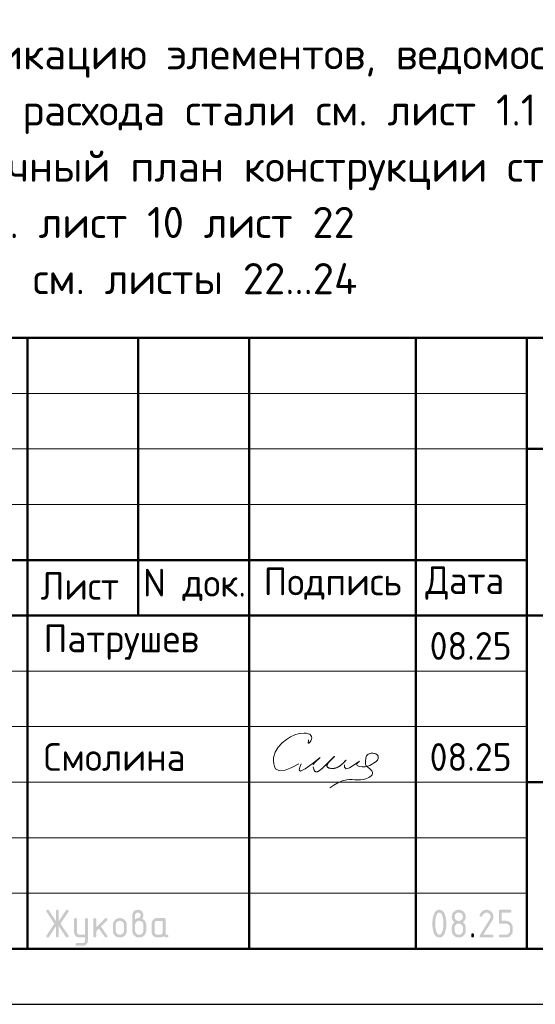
# Model space of a CAD drawing. Header units: millimetres. Extents: x 0 to 50400, y 0 to 35640.
# Tile 6 of 10: x 29917 to 35493, y 0 to 10638. Entities that reach past the tile are written whole.
import ezdxf

# ---------------------------------------------------------------- set-up
doc = ezdxf.new("R2010")
doc.units = ezdxf.units.MM
doc.layers.add('Standard', color=7, linetype='Continuous', lineweight=25)
doc.styles.add('ISOCPEUR', font='txt')

msp = doc.modelspace()

# ---------------------------------------------------------------- hatches: boundary and pattern name
at = {"layer": 'Standard', "linetype": 'Continuous', "lineweight": 25, "transparency": 33554687}
for points in [[(30310, 844), (30233, 728), (30232, 726), (30230, 725), (30229, 724), (30227, 723), (30226, 722), (30224, 722), (30222, 722), (30220, 722), (30218, 722), (30217, 722), (30215, 722), (30214, 723), (30212, 723), (30211, 724), (30210, 724), (30209, 725), (30208, 726), (30207, 728), (30207, 729), (30206, 730), (30206, 732), (30206, 734), (30205, 735), (30205, 737), (30205, 739), (30206, 741), (30207, 743), (30208, 745), (30292, 871), (30208, 998), (30207, 1000), (30206, 1002), (30205, 1004), (30205, 1006), (30205, 1008), (30206, 1010), (30206, 1011), (30206, 1013), (30207, 1014), (30207, 1015), (30208, 1017), (30209, 1018), (30210, 1019), (30211, 1019), (30212, 1020), (30214, 1021), (30215, 1021), (30217, 1021), (30218, 1022), (30220, 1022), (30222, 1022), (30224, 1021), (30226, 1021), (30227, 1020), (30229, 1019), (30230, 1018), (30232, 1016), (30233, 1015), (30310, 899), (30310, 1007), (30310, 1008), (30310, 1010), (30311, 1012), (30311, 1013), (30312, 1015), (30312, 1016), (30313, 1017), (30314, 1018), (30315, 1019), (30316, 1019), (30317, 1020), (30319, 1021), (30320, 1021), (30322, 1021), (30323, 1022), (30325, 1022), (30327, 1022), (30329, 1021), (30330, 1021), (30332, 1021), (30333, 1020), (30334, 1019), (30336, 1019), (30337, 1018), (30337, 1017), (30338, 1016), (30339, 1015), (30339, 1013), (30340, 1012), (30340, 1010), (30340, 1008), (30340, 1007), (30340, 899), (30418, 1015), (30419, 1016), (30420, 1018), (30422, 1019), (30423, 1020), (30425, 1021), (30427, 1021), (30428, 1022), (30430, 1022), (30432, 1022), (30433, 1021), (30435, 1021), (30436, 1020), (30437, 1020), (30439, 1019), (30440, 1018), (30441, 1017), (30442, 1016), (30443, 1015), (30444, 1013), (30444, 1012), (30445, 1011), (30445, 1009), (30445, 1008), (30445, 1006), (30445, 1004), (30445, 1002), (30444, 1000), (30443, 998), (30358, 871), (30443, 745), (30444, 743), (30445, 741), (30445, 739), (30445, 737), (30445, 735), (30445, 734), (30445, 732), (30444, 731), (30444, 730), (30443, 728), (30442, 727), (30441, 726), (30440, 725), (30439, 724), (30438, 723), (30436, 723), (30435, 722), (30434, 722), (30432, 722), (30431, 722), (30429, 722), (30427, 722), (30425, 722), (30423, 723), (30422, 724), (30420, 725), (30419, 726), (30418, 728), (30340, 844), (30340, 737), (30340, 735), (30340, 733), (30340, 731), (30339, 730), (30339, 729), (30338, 727), (30337, 726), (30337, 725), (30336, 724), (30334, 724), (30333, 723), (30332, 722), (30330, 722), (30329, 722), (30327, 722), (30325, 722), (30323, 722), (30322, 722), (30320, 722), (30319, 722), (30317, 723), (30316, 724), (30315, 724), (30314, 725), (30313, 726), (30312, 727), (30312, 729), (30311, 730), (30311, 731), (30310, 733), (30310, 735), (30310, 737)], [(34965, 1022), (34968, 1022), (34972, 1021), (34976, 1021), (34980, 1020), (34983, 1019), (34987, 1018), (34990, 1017), (34993, 1016), (34997, 1015), (35000, 1013), (35003, 1011), (35006, 1009), (35009, 1007), (35012, 1005), (35015, 1002), (35018, 1000), (35020, 997), (35023, 994), (35025, 991), (35027, 988), (35029, 985), (35031, 982), (35033, 979), (35034, 975), (35035, 972), (35036, 969), (35038, 965), (35038, 962), (35039, 958), (35039, 954), (35040, 950), (35040, 947), (35040, 941), (35039, 936), (35038, 930), (35036, 925), (35034, 920), (35032, 914), (35029, 909), (35026, 903), (34931, 752), (35025, 752), (35026, 752), (35028, 751), (35030, 751), (35031, 751), (35033, 750), (35034, 749), (35035, 749), (35036, 748), (35037, 747), (35037, 746), (35038, 745), (35039, 743), (35039, 742), (35039, 740), (35040, 738), (35040, 737), (35040, 735), (35039, 733), (35039, 731), (35039, 730), (35038, 729), (35037, 727), (35037, 726), (35036, 725), (35035, 724), (35034, 724), (35033, 723), (35031, 722), (35030, 722), (35028, 722), (35026, 722), (35025, 722), (34905, 722), (34903, 722), (34901, 722), (34899, 722), (34898, 722), (34897, 723), (34895, 724), (34894, 724), (34893, 725), (34892, 726), (34892, 727), (34891, 729), (34891, 730), (34890, 731), (34890, 733), (34890, 735), (34890, 737), (34890, 739), (34890, 741), (34891, 743), (34892, 745), (35002, 922), (35004, 925), (35005, 928), (35007, 931), (35008, 934), (35009, 937), (35009, 940), (35010, 943), (35010, 946), (35010, 951), (35009, 955), (35008, 960), (35006, 964), (35005, 968), (35002, 971), (35000, 975), (34996, 978), (34993, 982), (34989, 984), (34986, 987), (34982, 988), (34978, 990), (34974, 991), (34969, 991), (34965, 991), (34961, 991), (34958, 991), (34955, 990), (34952, 989), (34949, 988), (34946, 986), (34943, 984), (34940, 982), (34937, 980), (34934, 977), (34931, 974), (34929, 970), (34926, 967), (34923, 963), (34920, 958), (34918, 954), (34917, 952), (34915, 951), (34914, 949), (34912, 948), (34911, 947), (34909, 947), (34907, 947), (34905, 947), (34903, 947), (34901, 947), (34899, 947), (34898, 947), (34897, 948), (34895, 949), (34894, 949), (34893, 950), (34892, 951), (34892, 952), (34891, 954), (34891, 955), (34890, 956), (34890, 958), (34890, 960), (34890, 961), (34890, 963), (34890, 965), (34890, 966), (34891, 968), (34894, 974), (34898, 980), (34902, 986), (34906, 991), (34910, 996), (34914, 1000), (34919, 1005), (34923, 1008), (34928, 1011), (34933, 1014), (34938, 1016), (34943, 1018), (34948, 1020), (34953, 1021), (34959, 1022)], [(35100, 887), (35100, 1007), (35100, 1008), (35100, 1010), (35100, 1012), (35100, 1013), (35101, 1015), (35102, 1016), (35102, 1017), (35103, 1018), (35104, 1019), (35105, 1019), (35107, 1020), (35108, 1021), (35109, 1021), (35111, 1021), (35113, 1022), (35114, 1022), (35219, 1022), (35221, 1022), (35223, 1021), (35224, 1021), (35226, 1021), (35227, 1020), (35228, 1019), (35229, 1019), (35230, 1018), (35231, 1017), (35232, 1016), (35233, 1014), (35233, 1013), (35234, 1012), (35234, 1010), (35234, 1008), (35234, 1007), (35234, 1005), (35234, 1003), (35234, 1001), (35233, 1000), (35233, 999), (35232, 997), (35231, 996), (35230, 995), (35229, 994), (35228, 994), (35227, 993), (35226, 992), (35224, 992), (35223, 992), (35221, 991), (35219, 991), (35130, 991), (35130, 902), (35174, 902), (35178, 902), (35182, 901), (35186, 901), (35189, 900), (35193, 900), (35196, 899), (35200, 897), (35203, 896), (35207, 895), (35210, 893), (35213, 891), (35216, 889), (35219, 887), (35222, 885), (35225, 882), (35227, 880), (35230, 877), (35232, 874), (35235, 871), (35237, 868), (35239, 865), (35241, 862), (35242, 859), (35244, 855), (35245, 852), (35246, 849), (35247, 845), (35248, 841), (35249, 838), (35249, 834), (35249, 830), (35249, 827), (35249, 797), (35249, 793), (35249, 789), (35249, 785), (35248, 782), (35247, 778), (35246, 775), (35245, 771), (35244, 768), (35242, 764), (35241, 761), (35239, 758), (35237, 755), (35235, 752), (35232, 749), (35230, 746), (35227, 743), (35224, 741), (35222, 738), (35219, 736), (35216, 734), (35213, 732), (35209, 730), (35206, 728), (35203, 727), (35200, 726), (35196, 725), (35193, 724), (35189, 723), (35186, 722), (35182, 722), (35178, 722), (35174, 722), (35114, 722), (35113, 722), (35111, 722), (35109, 722), (35108, 722), (35107, 723), (35105, 724), (35104, 724), (35103, 725), (35102, 726), (35102, 727), (35101, 729), (35100, 730), (35100, 731), (35100, 733), (35100, 735), (35100, 737), (35100, 738), (35100, 740), (35100, 742), (35100, 743), (35101, 745), (35102, 746), (35102, 747), (35103, 748), (35104, 749), (35105, 749), (35107, 750), (35108, 751), (35109, 751), (35111, 751), (35113, 752), (35114, 752), (35174, 752), (35179, 752), (35183, 752), (35188, 753), (35192, 755), (35196, 756), (35199, 759), (35203, 761), (35206, 765), (35209, 768), (35212, 772), (35214, 775), (35216, 779), (35218, 783), (35218, 788), (35219, 792), (35219, 797), (35219, 827), (35219, 831), (35218, 836), (35218, 840), (35216, 844), (35214, 848), (35212, 851), (35209, 855), (35206, 858), (35203, 862), (35199, 864), (35195, 867), (35192, 868), (35188, 870), (35183, 871), (35179, 872), (35174, 872), (35114, 872), (35113, 872), (35111, 872), (35109, 872), (35108, 872), (35107, 873), (35105, 874), (35104, 874), (35103, 875), (35102, 876), (35102, 877), (35101, 879), (35100, 880), (35100, 881), (35100, 883), (35100, 885)], [(30625, 691), (30625, 722), (30565, 722), (30562, 722), (30559, 722), (30556, 722), (30553, 723), (30550, 723), (30547, 724), (30545, 725), (30542, 726), (30539, 727), (30537, 728), (30534, 730), (30532, 731), (30529, 733), (30527, 735), (30525, 737), (30523, 739), (30521, 741), (30519, 744), (30517, 746), (30515, 748), (30513, 751), (30512, 753), (30511, 756), (30510, 758), (30509, 761), (30508, 764), (30507, 767), (30506, 769), (30506, 772), (30506, 775), (30505, 778), (30505, 781), (30505, 916), (30505, 918), (30506, 920), (30506, 922), (30506, 923), (30507, 924), (30507, 926), (30508, 927), (30509, 928), (30510, 929), (30511, 929), (30512, 930), (30514, 930), (30515, 931), (30517, 931), (30518, 931), (30520, 931), (30522, 931), (30524, 931), (30526, 931), (30527, 930), (30528, 930), (30530, 929), (30531, 929), (30532, 928), (30533, 927), (30533, 926), (30534, 924), (30534, 923), (30535, 922), (30535, 920), (30535, 918), (30535, 916), (30535, 782), (30535, 779), (30536, 776), (30536, 773), (30538, 770), (30539, 768), (30540, 765), (30542, 763), (30544, 760), (30546, 758), (30549, 757), (30551, 755), (30554, 754), (30557, 753), (30559, 752), (30562, 752), (30565, 752), (30625, 752), (30625, 916), (30625, 918), (30625, 920), (30625, 922), (30626, 923), (30626, 924), (30627, 926), (30628, 927), (30629, 928), (30630, 929), (30631, 929), (30632, 930), (30633, 930), (30635, 931), (30636, 931), (30638, 931), (30640, 931), (30642, 931), (30644, 931), (30645, 931), (30647, 930), (30648, 930), (30649, 929), (30650, 929), (30651, 928), (30652, 927), (30653, 926), (30654, 924), (30654, 923), (30655, 922), (30655, 920), (30655, 918), (30655, 916), (30655, 692), (30655, 688), (30655, 685), (30655, 682), (30654, 680), (30653, 677), (30653, 674), (30652, 671), (30651, 669), (30650, 666), (30648, 663), (30647, 661), (30645, 658), (30644, 656), (30642, 654), (30640, 651), (30638, 649), (30636, 647), (30634, 645), (30631, 643), (30629, 641), (30627, 640), (30624, 638), (30621, 637), (30619, 636), (30616, 635), (30613, 634), (30611, 633), (30608, 633), (30605, 632), (30602, 632), (30599, 632), (30596, 632), (30535, 632), (30534, 632), (30532, 632), (30530, 632), (30529, 633), (30527, 633), (30526, 634), (30525, 634), (30524, 635), (30523, 636), (30522, 638), (30522, 639), (30521, 640), (30521, 642), (30521, 643), (30520, 645), (30520, 647), (30520, 648), (30521, 650), (30521, 651), (30522, 652), (30522, 654), (30523, 655), (30524, 656), (30525, 657), (30526, 658), (30527, 659), (30529, 660), (30530, 661), (30531, 661), (30533, 661), (30534, 662), (30535, 662), (30595, 662), (30598, 662), (30601, 662), (30604, 663), (30607, 664), (30609, 665), (30612, 666), (30614, 668), (30616, 670), (30619, 672), (30620, 675), (30622, 677), (30623, 680), (30624, 682), (30624, 685), (30625, 688)], [(30745, 833), (30840, 927), (30841, 928), (30842, 929), (30843, 930), (30844, 930), (30846, 931), (30847, 931), (30849, 931), (30850, 931), (30852, 931), (30854, 931), (30855, 931), (30857, 930), (30858, 930), (30859, 929), (30860, 929), (30861, 928), (30862, 927), (30863, 926), (30864, 924), (30864, 923), (30865, 922), (30865, 920), (30865, 918), (30865, 916), (30865, 915), (30865, 914), (30865, 912), (30864, 911), (30863, 910), (30863, 908), (30862, 907), (30861, 906), (30795, 840), (30862, 745), (30864, 743), (30864, 741), (30865, 739), (30865, 736), (30865, 734), (30865, 733), (30865, 731), (30864, 730), (30864, 728), (30863, 727), (30862, 726), (30861, 725), (30860, 724), (30859, 724), (30858, 723), (30857, 722), (30855, 722), (30854, 722), (30852, 722), (30850, 722), (30848, 722), (30846, 722), (30845, 722), (30843, 723), (30842, 724), (30840, 725), (30839, 726), (30838, 728), (30773, 819), (30745, 791), (30745, 737), (30745, 735), (30745, 733), (30745, 731), (30744, 730), (30744, 729), (30743, 727), (30742, 726), (30741, 725), (30741, 724), (30739, 724), (30738, 723), (30737, 722), (30735, 722), (30734, 722), (30732, 722), (30730, 722), (30728, 722), (30727, 722), (30725, 722), (30724, 722), (30722, 723), (30721, 724), (30720, 724), (30719, 725), (30718, 726), (30717, 727), (30717, 729), (30716, 730), (30716, 731), (30715, 733), (30715, 735), (30715, 737), (30715, 916), (30715, 918), (30715, 920), (30716, 922), (30716, 923), (30717, 924), (30717, 926), (30718, 927), (30719, 928), (30720, 929), (30721, 929), (30722, 930), (30724, 930), (30725, 931), (30727, 931), (30728, 931), (30730, 931), (30732, 931), (30734, 931), (30735, 931), (30737, 930), (30738, 930), (30739, 929), (30741, 929), (30741, 928), (30742, 927), (30743, 926), (30744, 924), (30744, 923), (30745, 922), (30745, 920), (30745, 918), (30745, 916)], [(34800, 752), (34800, 753), (34800, 755), (34800, 757), (34801, 758), (34801, 760), (34802, 761), (34803, 762), (34804, 763), (34804, 764), (34806, 765), (34807, 765), (34808, 766), (34810, 766), (34811, 766), (34813, 767), (34815, 767), (34817, 767), (34818, 766), (34820, 766), (34821, 766), (34823, 765), (34824, 765), (34825, 764), (34826, 763), (34827, 762), (34828, 761), (34828, 760), (34829, 758), (34829, 757), (34830, 755), (34830, 753), (34830, 752), (34830, 737), (34830, 735), (34830, 733), (34829, 731), (34829, 730), (34828, 729), (34828, 727), (34827, 726), (34826, 725), (34825, 724), (34824, 724), (34823, 723), (34821, 722), (34820, 722), (34818, 722), (34817, 722), (34815, 722), (34813, 722), (34811, 722), (34810, 722), (34808, 722), (34807, 723), (34806, 724), (34804, 724), (34804, 725), (34803, 726), (34802, 727), (34801, 729), (34801, 730), (34800, 731), (34800, 733), (34800, 735), (34800, 737)]]:
    msp.add_hatch(color=7, dxfattribs=at).paths.add_polyline_path(points, flags=16)
h = msp.add_hatch(color=7, dxfattribs=at)
h.paths.add_polyline_path([(31165, 916), (31170, 920), (31174, 923), (31179, 926), (31183, 928), (31188, 930), (31192, 931), (31196, 931), (31200, 931), (31202, 931), (31204, 932), (31207, 933), (31209, 934), (31211, 935), (31213, 937), (31215, 939), (31217, 942), (31219, 944), (31221, 947), (31222, 949), (31223, 952), (31224, 954), (31224, 957), (31225, 959), (31225, 961), (31225, 965), (31224, 968), (31224, 970), (31223, 973), (31222, 976), (31220, 978), (31218, 981), (31216, 983), (31214, 985), (31212, 987), (31209, 988), (31207, 989), (31204, 990), (31201, 991), (31198, 991), (31195, 991), (31192, 991), (31189, 991), (31186, 990), (31183, 989), (31181, 988), (31178, 987), (31176, 985), (31174, 983), (31171, 981), (31170, 978), (31168, 976), (31167, 973), (31166, 970), (31165, 967), (31165, 965), (31165, 961)])
h.paths.add_polyline_path([(31240, 925), (31245, 923), (31249, 920), (31254, 918), (31258, 914), (31262, 911), (31266, 907), (31269, 903), (31272, 898), (31275, 893), (31278, 888), (31280, 883), (31282, 878), (31283, 873), (31284, 868), (31285, 862), (31285, 857), (31285, 797), (31285, 793), (31284, 789), (31284, 785), (31283, 781), (31282, 778), (31281, 774), (31280, 771), (31279, 768), (31278, 764), (31276, 761), (31274, 758), (31272, 755), (31270, 752), (31268, 749), (31265, 746), (31263, 743), (31260, 741), (31257, 738), (31254, 736), (31251, 734), (31248, 732), (31245, 730), (31242, 728), (31238, 727), (31235, 726), (31232, 725), (31228, 724), (31225, 723), (31221, 722), (31217, 722), (31214, 722), (31210, 722), (31206, 722), (31202, 722), (31198, 722), (31195, 723), (31191, 724), (31188, 725), (31184, 726), (31181, 727), (31177, 728), (31174, 730), (31171, 732), (31168, 734), (31165, 736), (31162, 738), (31159, 741), (31157, 743), (31154, 746), (31151, 749), (31149, 752), (31147, 755), (31145, 758), (31143, 761), (31142, 764), (31140, 768), (31139, 771), (31138, 774), (31137, 778), (31136, 782), (31136, 785), (31135, 789), (31135, 793), (31135, 797), (31135, 962), (31135, 965), (31135, 968), (31135, 971), (31136, 974), (31136, 977), (31137, 979), (31138, 982), (31139, 985), (31140, 987), (31142, 990), (31143, 993), (31145, 995), (31146, 997), (31148, 1000), (31150, 1002), (31152, 1004), (31154, 1006), (31157, 1008), (31159, 1010), (31161, 1012), (31164, 1013), (31166, 1015), (31169, 1016), (31172, 1017), (31174, 1018), (31177, 1019), (31180, 1020), (31183, 1020), (31186, 1021), (31189, 1021), (31192, 1022), (31195, 1022), (31198, 1022), (31201, 1021), (31204, 1021), (31207, 1020), (31210, 1020), (31212, 1019), (31215, 1018), (31218, 1017), (31221, 1016), (31223, 1015), (31226, 1013), (31228, 1012), (31230, 1010), (31233, 1008), (31235, 1006), (31237, 1004), (31239, 1002), (31241, 1000), (31243, 997), (31245, 995), (31246, 992), (31248, 990), (31249, 987), (31250, 985), (31251, 982), (31252, 979), (31253, 976), (31253, 974), (31254, 971), (31254, 968), (31254, 965), (31254, 962), (31254, 956), (31254, 951), (31253, 946), (31251, 941), (31249, 937), (31246, 933), (31243, 929)], flags=16)
h.paths.add_polyline_path([(31254, 797), (31254, 857), (31254, 861), (31254, 866), (31253, 870), (31251, 874), (31250, 878), (31247, 881), (31245, 885), (31241, 888), (31238, 892), (31235, 894), (31231, 897), (31227, 898), (31223, 900), (31219, 901), (31214, 902), (31210, 902), (31205, 902), (31201, 901), (31196, 900), (31192, 898), (31188, 897), (31185, 894), (31181, 892), (31178, 888), (31175, 885), (31172, 881), (31170, 878), (31168, 874), (31167, 870), (31166, 866), (31165, 861), (31165, 857), (31165, 797), (31165, 792), (31166, 788), (31167, 783), (31168, 779), (31170, 775), (31172, 772), (31175, 768), (31178, 765), (31181, 761), (31185, 759), (31188, 756), (31192, 755), (31196, 753), (31201, 752), (31205, 752), (31210, 752), (31214, 752), (31219, 752), (31223, 753), (31227, 755), (31231, 757), (31235, 759), (31238, 761), (31241, 765), (31245, 768), (31247, 772), (31250, 775), (31251, 779), (31253, 783), (31254, 788), (31254, 792)])
h = msp.add_hatch(color=7, dxfattribs=at)
h.paths.add_polyline_path([(34500, 872), (34500, 881), (34499, 890), (34499, 899), (34498, 908), (34497, 916), (34495, 925), (34494, 934), (34492, 942), (34490, 948), (34489, 953), (34487, 959), (34485, 964), (34483, 968), (34481, 972), (34479, 976), (34477, 979), (34474, 982), (34472, 984), (34469, 987), (34467, 988), (34464, 990), (34461, 991), (34458, 991), (34455, 991), (34452, 991), (34449, 991), (34446, 990), (34443, 988), (34441, 987), (34438, 984), (34436, 982), (34433, 979), (34431, 976), (34429, 972), (34427, 968), (34425, 963), (34423, 959), (34422, 953), (34420, 948), (34418, 942), (34416, 933), (34415, 925), (34413, 916), (34412, 907), (34411, 898), (34411, 890), (34410, 881), (34410, 872), (34410, 862), (34411, 853), (34411, 844), (34412, 835), (34413, 827), (34415, 818), (34416, 810), (34418, 801), (34420, 795), (34421, 790), (34423, 784), (34425, 780), (34427, 775), (34429, 771), (34431, 767), (34433, 764), (34436, 761), (34438, 759), (34441, 756), (34443, 755), (34446, 753), (34449, 752), (34452, 752), (34455, 752), (34458, 752), (34461, 752), (34464, 753), (34467, 755), (34469, 756), (34472, 759), (34474, 761), (34477, 764), (34479, 767), (34481, 771), (34483, 775), (34485, 780), (34487, 784), (34489, 790), (34490, 795), (34492, 801), (34494, 810), (34495, 818), (34497, 827), (34498, 835), (34499, 844), (34499, 853), (34500, 862)])
h.paths.add_polyline_path([(34530, 872), (34530, 865), (34530, 858), (34529, 852), (34529, 846), (34529, 839), (34528, 833), (34527, 827), (34527, 822), (34526, 816), (34525, 810), (34524, 805), (34522, 799), (34521, 794), (34520, 789), (34518, 784), (34517, 779), (34514, 772), (34512, 765), (34509, 759), (34506, 754), (34502, 748), (34499, 744), (34495, 739), (34492, 736), (34488, 732), (34484, 730), (34479, 727), (34475, 725), (34470, 723), (34465, 722), (34460, 722), (34455, 722), (34450, 722), (34445, 722), (34440, 723), (34435, 725), (34431, 727), (34426, 730), (34422, 732), (34418, 736), (34414, 739), (34411, 744), (34408, 748), (34404, 754), (34401, 759), (34398, 765), (34396, 771), (34393, 779), (34392, 783), (34390, 789), (34389, 794), (34388, 799), (34386, 804), (34385, 810), (34384, 816), (34383, 821), (34383, 827), (34382, 833), (34381, 839), (34381, 846), (34381, 852), (34380, 858), (34380, 865), (34380, 872), (34380, 878), (34380, 885), (34381, 891), (34381, 898), (34381, 904), (34382, 910), (34383, 916), (34383, 922), (34384, 928), (34385, 933), (34386, 939), (34388, 944), (34389, 949), (34390, 954), (34392, 960), (34393, 964), (34396, 972), (34398, 978), (34401, 984), (34404, 989), (34408, 995), (34411, 999), (34414, 1004), (34418, 1007), (34422, 1011), (34426, 1014), (34431, 1016), (34435, 1018), (34440, 1020), (34445, 1021), (34450, 1022), (34455, 1022), (34460, 1022), (34465, 1021), (34470, 1020), (34475, 1018), (34479, 1016), (34484, 1013), (34488, 1011), (34492, 1007), (34495, 1004), (34499, 999), (34502, 995), (34506, 989), (34509, 984), (34512, 978), (34514, 971), (34517, 964), (34518, 959), (34520, 954), (34521, 949), (34522, 944), (34524, 938), (34525, 933), (34526, 927), (34527, 922), (34527, 916), (34528, 910), (34529, 904), (34529, 897), (34529, 891), (34530, 885), (34530, 878)], flags=16)
h = msp.add_hatch(color=7, dxfattribs=at)
h.paths.add_polyline_path([(34665, 752), (34670, 752), (34674, 752), (34678, 753), (34682, 755), (34686, 756), (34690, 759), (34693, 761), (34697, 765), (34700, 768), (34702, 772), (34705, 775), (34706, 779), (34708, 783), (34709, 788), (34710, 792), (34710, 797), (34710, 827), (34710, 831), (34709, 836), (34708, 840), (34706, 844), (34705, 848), (34702, 851), (34700, 855), (34697, 858), (34693, 862), (34690, 864), (34686, 867), (34682, 868), (34678, 870), (34674, 871), (34669, 872), (34665, 872), (34660, 872), (34656, 871), (34651, 870), (34647, 868), (34644, 867), (34640, 864), (34636, 862), (34633, 858), (34630, 855), (34627, 852), (34625, 848), (34623, 844), (34622, 840), (34621, 836), (34620, 831), (34620, 827), (34620, 797), (34620, 792), (34621, 788), (34622, 783), (34623, 779), (34625, 775), (34627, 772), (34630, 768), (34633, 765), (34636, 761), (34640, 759), (34644, 756), (34647, 755), (34651, 753), (34656, 752), (34660, 752)])
h.paths.add_polyline_path([(34665, 722), (34661, 722), (34657, 722), (34653, 722), (34650, 723), (34646, 724), (34643, 725), (34639, 726), (34636, 727), (34633, 728), (34630, 730), (34626, 732), (34623, 734), (34620, 736), (34617, 738), (34615, 741), (34612, 743), (34609, 746), (34607, 749), (34604, 752), (34602, 755), (34600, 758), (34599, 761), (34597, 764), (34595, 768), (34594, 771), (34593, 774), (34592, 778), (34591, 782), (34591, 785), (34590, 789), (34590, 793), (34590, 797), (34590, 827), (34590, 831), (34590, 836), (34591, 840), (34592, 844), (34593, 848), (34594, 852), (34596, 856), (34597, 860), (34599, 864), (34602, 867), (34604, 871), (34607, 874), (34610, 878), (34613, 881), (34616, 884), (34620, 887), (34616, 889), (34613, 892), (34610, 896), (34607, 899), (34604, 902), (34602, 906), (34599, 909), (34597, 913), (34596, 917), (34594, 921), (34593, 925), (34592, 929), (34591, 933), (34590, 937), (34590, 942), (34590, 947), (34590, 950), (34590, 954), (34591, 958), (34591, 962), (34592, 965), (34593, 969), (34594, 972), (34595, 975), (34597, 979), (34599, 982), (34600, 985), (34602, 988), (34604, 991), (34607, 994), (34609, 997), (34612, 1000), (34615, 1002), (34617, 1005), (34620, 1007), (34623, 1009), (34626, 1011), (34630, 1013), (34633, 1015), (34636, 1016), (34639, 1017), (34643, 1018), (34646, 1019), (34650, 1020), (34653, 1021), (34657, 1021), (34661, 1022), (34665, 1022), (34669, 1022), (34672, 1021), (34676, 1021), (34680, 1020), (34683, 1019), (34687, 1018), (34690, 1017), (34694, 1016), (34697, 1015), (34700, 1013), (34703, 1011), (34706, 1009), (34709, 1007), (34712, 1005), (34715, 1002), (34718, 1000), (34721, 997), (34723, 994), (34725, 991), (34727, 988), (34729, 985), (34731, 982), (34733, 979), (34734, 975), (34736, 972), (34737, 969), (34738, 965), (34738, 962), (34739, 958), (34739, 954), (34740, 950), (34740, 947), (34740, 942), (34739, 937), (34739, 933), (34738, 929), (34737, 925), (34735, 921), (34734, 917), (34732, 913), (34730, 909), (34728, 906), (34726, 902), (34723, 899), (34720, 896), (34717, 892), (34713, 889), (34710, 887), (34715, 882), (34719, 878), (34724, 873), (34727, 868), (34731, 863), (34733, 858), (34735, 852), (34737, 846), (34737, 845), (34738, 843), (34738, 841), (34738, 839), (34738, 836), (34739, 834), (34739, 831), (34739, 828), (34739, 825), (34739, 821), (34739, 818), (34740, 814), (34740, 810), (34740, 806), (34740, 801), (34740, 797), (34740, 793), (34739, 789), (34739, 785), (34738, 782), (34738, 778), (34737, 774), (34736, 771), (34734, 768), (34733, 764), (34731, 761), (34729, 758), (34727, 755), (34725, 752), (34723, 749), (34721, 746), (34718, 743), (34715, 741), (34712, 738), (34709, 736), (34706, 734), (34703, 732), (34700, 730), (34697, 728), (34694, 727), (34690, 726), (34687, 725), (34683, 724), (34680, 723), (34676, 722), (34672, 722), (34669, 722)], flags=16)
h.paths.add_polyline_path([(34665, 901), (34670, 901), (34674, 902), (34678, 903), (34682, 905), (34686, 906), (34690, 909), (34693, 911), (34697, 915), (34700, 918), (34702, 921), (34705, 925), (34706, 929), (34708, 933), (34709, 937), (34710, 942), (34710, 946), (34710, 951), (34709, 955), (34708, 960), (34706, 964), (34705, 968), (34702, 971), (34700, 975), (34697, 978), (34693, 982), (34690, 984), (34686, 987), (34682, 988), (34678, 990), (34674, 991), (34669, 991), (34665, 991), (34660, 991), (34656, 991), (34651, 990), (34647, 988), (34644, 987), (34640, 984), (34636, 982), (34633, 978), (34630, 975), (34627, 971), (34625, 968), (34623, 964), (34622, 960), (34621, 956), (34620, 951), (34620, 946), (34620, 942), (34621, 937), (34622, 933), (34623, 929), (34625, 925), (34627, 921), (34630, 918), (34633, 915), (34636, 911), (34640, 909), (34644, 906), (34647, 905), (34651, 903), (34656, 902), (34660, 901)])
h = msp.add_hatch(color=7, dxfattribs=at)
h.paths.add_polyline_path([(30925, 796), (30925, 856), (30925, 860), (30925, 864), (30926, 868), (30926, 871), (30927, 875), (30928, 878), (30929, 882), (30930, 885), (30932, 889), (30934, 892), (30935, 895), (30937, 898), (30939, 901), (30942, 904), (30944, 907), (30947, 909), (30950, 912), (30952, 915), (30955, 917), (30958, 919), (30961, 921), (30965, 923), (30968, 925), (30971, 926), (30974, 927), (30978, 928), (30981, 929), (30985, 930), (30988, 931), (30992, 931), (30996, 931), (31000, 931), (31004, 931), (31008, 931), (31011, 931), (31015, 930), (31019, 929), (31022, 928), (31026, 927), (31029, 926), (31032, 925), (31035, 923), (31039, 921), (31042, 919), (31045, 917), (31047, 915), (31050, 912), (31053, 910), (31056, 907), (31058, 904), (31060, 901), (31063, 898), (31065, 895), (31066, 892), (31068, 889), (31069, 886), (31071, 882), (31072, 879), (31073, 875), (31073, 872), (31074, 868), (31074, 864), (31075, 860), (31075, 856), (31075, 796), (31075, 793), (31074, 789), (31074, 785), (31073, 781), (31073, 778), (31072, 774), (31071, 771), (31069, 768), (31068, 764), (31066, 761), (31064, 758), (31062, 755), (31060, 752), (31058, 749), (31056, 746), (31053, 743), (31050, 741), (31047, 738), (31044, 736), (31041, 734), (31038, 732), (31035, 730), (31032, 728), (31029, 727), (31025, 726), (31022, 725), (31018, 724), (31015, 723), (31011, 722), (31007, 722), (31004, 722), (31000, 722), (30996, 722), (30992, 722), (30988, 722), (30985, 723), (30981, 724), (30978, 725), (30974, 726), (30971, 727), (30968, 728), (30965, 730), (30961, 732), (30958, 734), (30955, 736), (30952, 738), (30950, 741), (30947, 743), (30944, 746), (30942, 749), (30939, 752), (30937, 755), (30935, 758), (30934, 761), (30932, 764), (30930, 768), (30929, 771), (30928, 774), (30927, 778), (30926, 781), (30926, 785), (30925, 789), (30925, 793)], flags=16)
h.paths.add_polyline_path([(31045, 797), (31045, 857), (31045, 861), (31044, 866), (31043, 870), (31041, 874), (31040, 878), (31037, 881), (31035, 885), (31032, 888), (31028, 892), (31025, 894), (31021, 897), (31017, 898), (31013, 900), (31009, 901), (31004, 902), (31000, 902), (30995, 902), (30991, 901), (30987, 900), (30983, 898), (30979, 897), (30975, 894), (30971, 892), (30968, 888), (30965, 885), (30962, 881), (30960, 878), (30958, 874), (30957, 870), (30956, 866), (30955, 861), (30955, 857), (30955, 797), (30955, 792), (30956, 788), (30957, 783), (30958, 779), (30960, 775), (30962, 772), (30965, 768), (30968, 765), (30971, 761), (30975, 759), (30979, 756), (30983, 755), (30986, 753), (30991, 752), (30995, 752), (31000, 752), (31004, 752), (31009, 752), (31013, 753), (31017, 755), (31021, 757), (31025, 759), (31028, 761), (31032, 765), (31035, 768), (31037, 772), (31040, 775), (31041, 779), (31043, 783), (31044, 788), (31045, 792)])
h = msp.add_hatch(color=7, dxfattribs=at)
h.paths.add_polyline_path([(31464, 901), (31405, 901), (31401, 901), (31399, 901), (31396, 900), (31393, 899), (31390, 898), (31388, 896), (31386, 895), (31383, 893), (31381, 890), (31380, 888), (31378, 886), (31377, 883), (31376, 880), (31375, 877), (31375, 874), (31375, 871), (31375, 782), (31375, 778), (31375, 776), (31376, 773), (31377, 770), (31378, 768), (31380, 765), (31381, 763), (31384, 760), (31386, 758), (31388, 757), (31391, 755), (31393, 754), (31396, 753), (31399, 752), (31402, 752), (31405, 752), (31434, 752), (31438, 752), (31440, 752), (31443, 753), (31446, 754), (31449, 755), (31451, 757), (31453, 758), (31456, 760), (31458, 763), (31459, 765), (31461, 767), (31462, 770), (31463, 773), (31464, 776), (31464, 778), (31464, 782)])
h.paths.add_polyline_path([(31524, 737), (31524, 735), (31524, 733), (31524, 731), (31523, 730), (31523, 729), (31522, 727), (31522, 726), (31521, 725), (31520, 724), (31519, 724), (31517, 723), (31516, 722), (31515, 722), (31513, 722), (31511, 722), (31509, 722), (31504, 722), (31499, 723), (31495, 724), (31490, 726), (31486, 728), (31482, 730), (31478, 733), (31475, 737), (31471, 733), (31466, 730), (31462, 728), (31457, 726), (31452, 724), (31446, 723), (31441, 722), (31434, 722), (31405, 722), (31401, 722), (31398, 722), (31395, 722), (31392, 723), (31390, 723), (31387, 724), (31384, 725), (31381, 726), (31379, 727), (31376, 728), (31374, 730), (31371, 731), (31369, 733), (31366, 735), (31364, 737), (31362, 739), (31360, 741), (31358, 743), (31356, 746), (31354, 748), (31353, 751), (31351, 753), (31350, 756), (31349, 758), (31348, 761), (31347, 764), (31346, 766), (31346, 769), (31345, 772), (31345, 775), (31345, 778), (31345, 781), (31345, 871), (31345, 875), (31345, 878), (31345, 881), (31346, 884), (31346, 886), (31347, 889), (31348, 892), (31349, 895), (31350, 897), (31351, 900), (31353, 902), (31354, 905), (31356, 907), (31358, 910), (31360, 912), (31362, 914), (31364, 916), (31366, 918), (31369, 920), (31371, 922), (31374, 923), (31376, 925), (31379, 926), (31381, 927), (31384, 928), (31387, 929), (31390, 930), (31392, 930), (31395, 931), (31398, 931), (31401, 931), (31405, 931), (31479, 931), (31481, 931), (31483, 931), (31485, 931), (31486, 930), (31487, 930), (31489, 929), (31490, 929), (31491, 928), (31492, 927), (31492, 926), (31493, 924), (31493, 923), (31494, 922), (31494, 920), (31494, 918), (31494, 916), (31494, 767), (31494, 765), (31495, 763), (31495, 761), (31495, 760), (31496, 759), (31496, 757), (31497, 756), (31498, 755), (31499, 754), (31500, 754), (31501, 753), (31503, 752), (31504, 752), (31506, 752), (31508, 752), (31509, 752), (31511, 752), (31513, 751), (31515, 751), (31516, 751), (31517, 750), (31519, 749), (31520, 749), (31521, 748), (31522, 747), (31522, 746), (31523, 744), (31523, 743), (31524, 742), (31524, 740), (31524, 738)], flags=16)

# ---------------------------------------------------------------- linework, layer by layer
at = {"layer": 'Standard', "color": 7, "linetype": 'Continuous', "lineweight": 50, "transparency": 33554687}
for p, q in [((27600, 7200), (49800, 7200)), ((30000, 600), (30000, 7200)), ((31200, 4200), (31200, 7200)), ((32400, 600), (32400, 7200)), ((34200, 600), (34200, 7200)), ((35400, 600), (35400, 7200)), ((35400, 6000), (49800, 6000)), ((27600, 4800), (35400, 4800)), ((27600, 4800), (35400, 4800)), ((27600, 4200), (35400, 4200)), ((27600, 4200), (35400, 4200)), ((35400, 4200), (49800, 4200)), ((35400, 2400), (49800, 2400))]:
    msp.add_line(p, q, dxfattribs=at)
at = {"layer": 'Standard', "color": 7, "linetype": 'Continuous', "lineweight": 13, "transparency": 33554687}
for p, q in [((27600, 6600), (35400, 6600)), ((27600, 6000), (35400, 6000)), ((27600, 5400), (35400, 5400)), ((27600, 3600), (35400, 3600)), ((27600, 3000), (35400, 3000)), ((27600, 3000), (35400, 3000)), ((27600, 2400), (35400, 2400)), ((27600, 2400), (35400, 2400)), ((27600, 1800), (35400, 1800)), ((27600, 1200), (35400, 1200))]:
    msp.add_line(p, q, dxfattribs=at)
at = {"layer": 'Standard', "color": 7, "linetype": 'Continuous', "lineweight": 25, "transparency": 33554687}
msp.add_line((27600, 600), (49800, 600), dxfattribs=at)
msp.add_line((27600, 600), (49800, 600), dxfattribs=at)
msp.add_line((27600, 600), (49800, 600), dxfattribs=at)
msp.add_lwpolyline([(0, 0), (50400, 0), (50400, 35640), (0, 35640), (0, 0)], close=True, dxfattribs=at)
at = {"layer": 'Standard', "color": 7, "linetype": 'Continuous', "lineweight": 13, "transparency": 33554687}
msp.add_lwpolyline([(50400, 35640), (0, 35640), (0, 0), (50400, 0), (50400, 35640)], dxfattribs=at)
at = {"layer": 'Standard', "color": 7, "linetype": 'Continuous', "lineweight": 50, "transparency": 33554687}
msp.add_lwpolyline([(2400, 35040), (49800, 35040), (49800, 600), (2400, 600), (2400, 35040)], close=True, dxfattribs=at)
at = {"layer": 'Standard', "color": 7, "linetype": 'Continuous', "lineweight": 25, "transparency": 33554687}
msp.add_lwpolyline([(49800, 7200), (27600, 7200), (27600, 600), (49800, 600), (49800, 7200)], dxfattribs=at)
at = {"layer": 'Standard', "color": 250, "linetype": 'Continuous', "lineweight": 18, "true_color": 0x2d2d2d, "transparency": 33554687}
for points in [[(33040, 2857), (33039, 2844), (33038, 2833), (33038, 2825), (33040, 2821), (33045, 2822), (33052, 2828), (33059, 2836), (33066, 2846), (33073, 2863), (33075, 2879), (33072, 2894), (33066, 2906), (33053, 2917), (33036, 2924), (33016, 2928), (32995, 2929), (32941, 2925), (32892, 2911), (32846, 2890), (32802, 2862), (32754, 2824), (32712, 2779), (32680, 2726), (32663, 2666), (32661, 2632), (32664, 2599), (32672, 2569), (32685, 2546), (32728, 2523), (32788, 2531), (32860, 2559), (32937, 2597)], [(32961, 2597), (32954, 2579), (32947, 2563), (32942, 2548), (32939, 2535), (32955, 2518), (33005, 2544), (33080, 2599), (33166, 2668)], [(33446, 2639), (33446, 2638), (33445, 2638), (33444, 2637), (33444, 2636), (33435, 2626), (33425, 2617), (33416, 2607), (33407, 2598), (33400, 2593), (33394, 2587), (33388, 2582), (33381, 2577), (33376, 2573), (33370, 2570), (33365, 2566), (33359, 2563), (33354, 2561), (33349, 2558), (33343, 2556), (33338, 2554), (33333, 2553), (33328, 2551), (33322, 2550), (33317, 2549), (33312, 2548), (33307, 2548), (33302, 2548), (33297, 2548), (33291, 2548), (33286, 2548), (33281, 2549), (33276, 2550), (33271, 2551), (33267, 2552), (33263, 2553), (33259, 2554), (33256, 2555), (33254, 2557), (33251, 2558), (33249, 2559), (33248, 2561), (33246, 2562), (33245, 2563), (33244, 2564), (33243, 2566), (33242, 2567), (33242, 2568), (33241, 2569), (33241, 2571), (33240, 2573), (33240, 2574), (33240, 2576), (33240, 2578), (33240, 2580), (33241, 2582), (33241, 2584), (33243, 2587), (33244, 2590), (33245, 2594), (33247, 2597), (33250, 2601), (33253, 2606), (33256, 2611), (33260, 2616), (33266, 2624), (33273, 2632), (33280, 2639), (33287, 2647), (33295, 2654), (33304, 2662), (33312, 2670), (33320, 2679), (33320, 2679), (33321, 2679), (33321, 2680), (33321, 2680), (33321, 2680), (33321, 2680), (33321, 2680), (33321, 2680), (33321, 2680), (33321, 2680), (33321, 2680), (33321, 2680), (33321, 2680), (33321, 2680), (33321, 2680), (33321, 2680), (33321, 2680), (33321, 2680), (33321, 2680), (33321, 2680), (33321, 2679), (33321, 2679), (33321, 2679), (33321, 2679), (33306, 2666), (33292, 2653), (33279, 2639), (33267, 2625), (33248, 2606), (33230, 2587), (33210, 2569), (33190, 2551), (33184, 2545), (33177, 2539), (33170, 2533), (33162, 2528), (33158, 2525), (33154, 2522), (33149, 2519), (33145, 2517), (33142, 2516), (33139, 2514), (33136, 2513), (33133, 2513), (33131, 2512), (33128, 2512), (33126, 2512), (33124, 2512), (33123, 2512), (33121, 2512), (33119, 2513), (33118, 2513), (33116, 2514), (33115, 2515), (33113, 2516), (33112, 2517), (33110, 2518), (33109, 2519), (33108, 2521), (33106, 2523), (33105, 2526), (33103, 2529), (33101, 2532), (33100, 2535), (33097, 2543), (33095, 2551), (33092, 2559), (33090, 2567)], [(33090, 2567), (33094, 2553), (33098, 2540), (33103, 2529), (33108, 2520), (33130, 2512), (33160, 2526), (33195, 2556), (33235, 2594), (33269, 2627), (33298, 2656), (33317, 2675), (33320, 2679), (33314, 2673), (33304, 2664), (33291, 2651), (33278, 2636), (33260, 2616), (33247, 2597), (33240, 2579), (33244, 2565), (33251, 2558), (33261, 2553), (33274, 2550), (33287, 2548), (33318, 2549), (33346, 2557), (33372, 2571), (33395, 2588), (33409, 2600), (33422, 2613), (33434, 2626), (33446, 2639)], [(33166, 2668), (33147, 2649), (33128, 2630), (33109, 2611), (33090, 2591)], [(33593, 2627), (33581, 2618), (33570, 2609), (33562, 2600), (33559, 2593), (33566, 2580), (33589, 2571), (33620, 2567), (33652, 2567), (33679, 2572), (33702, 2580), (33722, 2591), (33744, 2604), (33760, 2615), (33776, 2626), (33788, 2639), (33794, 2655), (33795, 2668), (33792, 2681), (33786, 2692), (33777, 2701), (33770, 2705), (33762, 2708), (33753, 2710), (33745, 2711), (33736, 2712), (33727, 2713), (33718, 2713), (33709, 2711), (33697, 2707), (33686, 2701), (33676, 2693), (33668, 2683), (33664, 2673), (33661, 2662), (33659, 2650), (33658, 2638), (33656, 2625), (33655, 2613), (33655, 2601), (33658, 2590), (33664, 2578), (33675, 2568), (33687, 2558), (33700, 2547), (33713, 2535), (33725, 2521), (33732, 2506), (33733, 2492), (33728, 2480), (33718, 2469), (33705, 2459), (33691, 2450), (33661, 2437), (33632, 2430), (33602, 2426), (33573, 2426), (33543, 2427), (33512, 2428), (33482, 2428), (33453, 2426), (33405, 2414), (33359, 2393), (33315, 2367), (33271, 2338)], [(33429, 2588), (33429, 2582), (33429, 2575), (33429, 2569), (33429, 2564), (33446, 2545), (33484, 2556), (33535, 2587), (33593, 2627)]]:
    msp.add_lwpolyline(points, dxfattribs=at)

# ---------------------------------------------------------------- texts
at = {"layer": 'Standard', "color": 7, "linetype": 'Continuous', "lineweight": 13, "transparency": 33554687, "insert": (27600, 10438), "char_height": 336, "width": 13126.68, "attachment_point": 1, "line_spacing_factor": 1.084337}
msp.add_mtext('\\A1;{\\fISOCPEUR|i0|b0;\\H335.999994;\\W1.000000;\\C7;1. Спецификацию элементов, ведомость деталей см. лист 25}\\P{\\fISOCPEUR|i0|b0;\\H335.999994;\\W1.000000;\\C7;Ведомость расхода стали см. лист 1.1}\\P{\\fISOCPEUR|i0|b0;\\H335.999994;\\W1.000000;\\C7;2. Опалубочный план конструкции стен см. лист 17}\\P{\\fISOCPEUR|i0|b0;\\H335.999994;\\W1.000000;\\C7;3. Узлы см. лист 10 лист 22}\\P{\\fISOCPEUR|i0|b0;\\H335.999994;\\W1.000000;\\C7;4. Сечения см. листы 22...24}\\P', dxfattribs=at)
at = {"layer": 'Standard', "color": 7, "linetype": 'Continuous', "lineweight": 25, "transparency": 33554687, "char_height": 300, "attachment_point": 7, "style": 'ISOCPEUR'}
for s, insert, width in [('\\W0.94;Лист', (30143, 4371), 1040.31), ('\\W0.95;N док.', (31251, 4357), 1281.75), ('\\W0.96;Подпись', (32555, 4371), 1613.14), ('\\W0.94;Дата', (34305, 4371), 1161.28), ('\\W0.97;Патрушев', (30175, 3722), 2004.22), ('\\W0.94;08.25', (34350, 3722), 1070.02), ('\\W0.96;Смолина', (30175, 2522), 1673.19), ('\\W0.94;08.25', (34350, 2522), 1070.02)]:
    msp.add_mtext(s, dxfattribs=dict(at, insert=insert, width=width))

doc.saveas('drawing.dxf')
